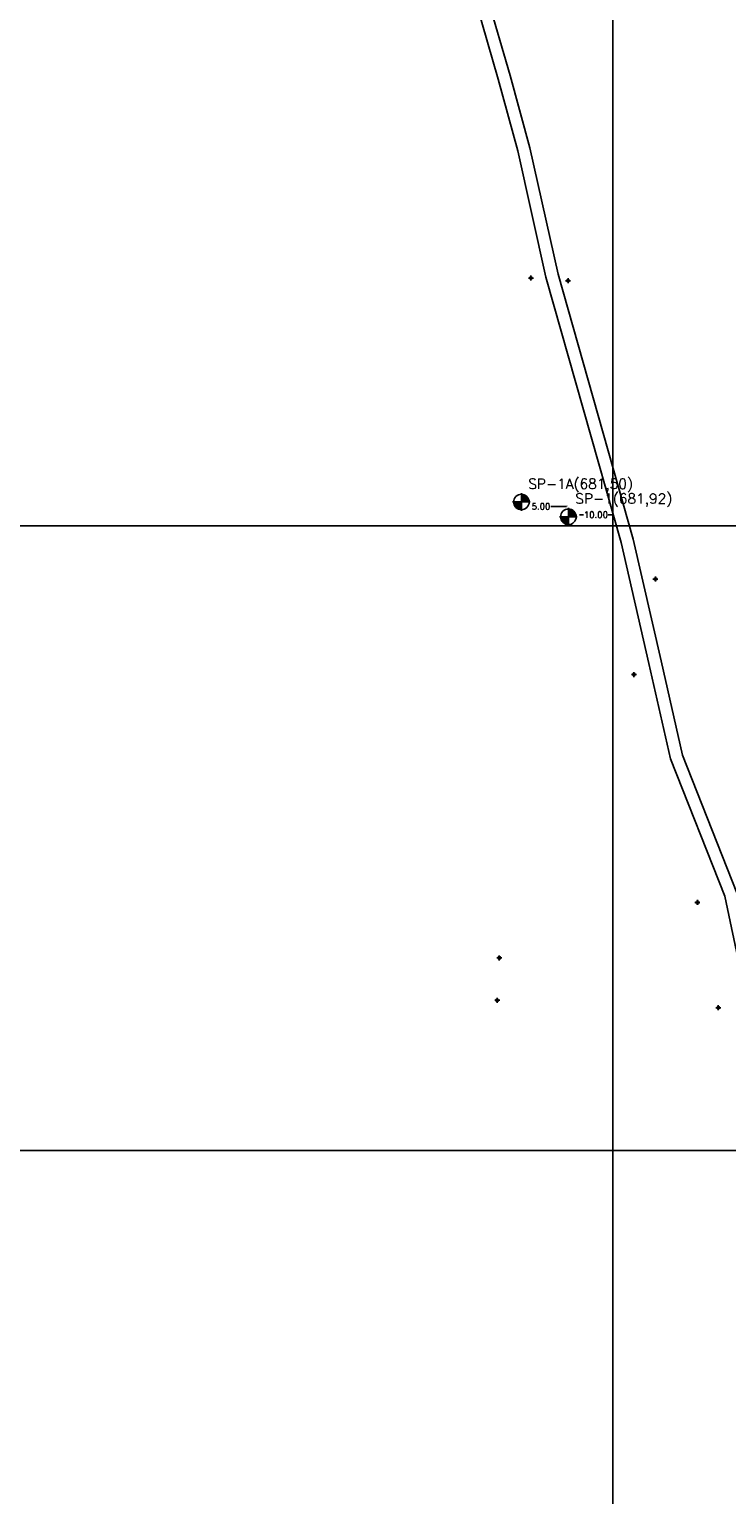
# Model space of a CAD drawing. Extents: x 539028 to 544996, y 8596245 to 8601028.
# Tile 23 of 32: x 541259 to 541482, y 8598453 to 8598922. Entities that reach past the tile are written whole.
import ezdxf
from ezdxf.lldxf.tags import DXFTag

# ---------------------------------------------------------------- set-up
doc = ezdxf.new("R2010")
doc.units = 0
doc.header["$MEASUREMENT"] = 0
doc.header["$PDMODE"] = 34
doc.header["$PDSIZE"] = 0.8
for name, color, linetype in [('CASA', 2, 'Continuous'), ('CERCA', 9, 'CERCA_LINE'), ('ESTRADA_BARRO', 7, 'DASHED'), ('FUROS DE SONDAGEM', 7, 'Continuous'), ('MALHA', 9, 'Continuous')]:
    doc.layers.add(name, color=color, linetype=linetype)
doc.styles.get("Standard").update_dxf_attribs({"font": 'romans.shx'})
doc.linetypes.add('CERCA_LINE', pattern='A,0.5,-0.2,["X",Standard,S=0.1,R=0,X=-0.1,Y=-0.05],-0.25', length=0.95)
tags = doc.linetypes.add('DASHED', pattern=[0.75, 0.5, -0.25]).pattern_tags.tags
tags[6:7] = [DXFTag(74, 4), DXFTag(75, 0), DXFTag(340, '0'), DXFTag(46, 1.0), DXFTag(50, 0.0), DXFTag(44, 0.0), DXFTag(45, 0.0)]
tags[4:5] = [DXFTag(74, 4), DXFTag(75, 0), DXFTag(340, '0'), DXFTag(46, 1.0), DXFTag(50, 0.0), DXFTag(44, 0.0), DXFTag(45, 0.0)]
doc.dimstyles.new('S', dxfattribs={"dimtxt": 3, "dimasz": 0.18, "dimexe": 0.18, "dimexo": 0.0625, "dimgap": 0.09, "dimtad": 0, "dimtih": 1, "dimtoh": 1, "dimdec": 4, "dimzin": 0, "dimdsep": 46, "dimtxsty": 'Standard', "dimcen": 0.09, "dimaunit": 1, "dimadec": 0, "dimazin": 0, "dimtfac": 1, "dimtdec": 3, "dimtofl": 0, "dimtmove": 0, "dimatfit": 3, "dimfxl": 0, "dimtolj": 1, "dimtzin": 0, "dimarcsym": 0})

# ---------------------------------------------------------------- blocks, each defined once
blk = doc.blocks.new('Furos de sondagem')
at = {"linetype": 'Continuous'}
h = blk.add_hatch(color=256, dxfattribs=at)
edge = h.paths.add_edge_path()
edge.add_line((-0.3, -1.89), (-0.3, 0.61))
edge.add_line((-0.3, 0.61), (-2.81, 0.61))
edge.add_ellipse((-0.32, 0.6), major_axis=(1.76, 1.76), ratio=1, start_angle=134.663, end_angle=225.4136)
at = {"layer": 'FUROS DE SONDAGEM'}
h = blk.add_hatch(color=256, dxfattribs=at)
edge = h.paths.add_edge_path()
edge.add_ellipse((-0.32, 0.6), major_axis=(1.76, 1.76), ratio=1, start_angle=315.337, end_angle=404.5864)
edge.add_line((-0.3, 3.09), (-0.3, 0.61))
edge.add_line((-0.3, 0.61), (2.18, 0.61))
for p, q in [((-3.15, 0.61), (2.5, 0.61)), ((-0.3, 3.46), (-0.3, -2.19))]:
    blk.add_line(p, q)
blk.add_ellipse((-0.32, 0.6), major_axis=(1.76, 1.76), ratio=1)
blk.add_attdef('QUAL_É_O_FURO?', (1.89, 4.82), '', height=3.22)
blk = doc.blocks.new('*D57')
at = {"color": 0, "lineweight": -2}
for p, q in [((541435.1, 8598766.39), (541435.1, 8598766.84)), ((541435.28, 8598766.66), (541436.15, 8598766.66)), ((541444.92, 8598766.66), (541444.05, 8598766.66)), ((541445.1, 8598766.39), (541445.1, 8598766.84))]:
    blk.add_line(p, q, dxfattribs=at)
at = {"color": 0}
for points in [[(541435.28, 8598766.69), (541435.28, 8598766.63), (541435.1, 8598766.66)], [(541444.92, 8598766.69), (541444.92, 8598766.63), (541445.1, 8598766.66)]]:
    blk.add_solid(points, dxfattribs=at)
at = {"layer": 'Defpoints', "color": 0}
for p in [(541435.1, 8598766.66), (541435.1, 8598766.33), (541445.1, 8598766.33)]:
    blk.add_point(p, dxfattribs=at)
at = {"color": 0, "insert": (541440.1, 8598766.66), "char_height": 2, "attachment_point": 5}
blk.add_mtext('\\A1;10.00', dxfattribs=at)
blk = doc.blocks.new('*D58')
at = {"color": 0, "lineweight": -2}
for p, q in [((541425.82, 8598769.31), (541425.64, 8598769.31)), ((541425.82, 8598769.37), (541425.82, 8598769.49)), ((541430.64, 8598769.31), (541426, 8598769.31)), ((541430.82, 8598769.37), (541430.82, 8598769.49))]:
    blk.add_line(p, q, dxfattribs=at)
at = {"color": 0}
for points in [[(541426, 8598769.34), (541426, 8598769.28), (541425.82, 8598769.31)], [(541430.64, 8598769.34), (541430.64, 8598769.28), (541430.82, 8598769.31)]]:
    blk.add_solid(points, dxfattribs=at)
at = {"layer": 'Defpoints', "color": 0}
for p in [(541425.82, 8598769.31), (541425.82, 8598769.31), (541430.82, 8598769.31)]:
    blk.add_point(p, dxfattribs=at)
at = {"color": 0, "insert": (541422.51, 8598769.31), "char_height": 2, "attachment_point": 5}
blk.add_mtext('\\A1;5.00', dxfattribs=at)

msp = doc.modelspace()

# ---------------------------------------------------------------- linework, layer by layer
at = {"layer": 'CASA'}
for p in [(541409.155, 8598624.783, 682.934), (541409.155, 8598624.783, 682.934), (541408.479, 8598611.21, 682.982), (541408.479, 8598611.21, 682.982)]:
    msp.add_point(p, dxfattribs=at)
at = {"layer": 'CERCA'}
for p in [(541419.278, 8598842.431, 680.972), (541419.278, 8598842.431, 680.972), (541431.173, 8598841.583, 680.99), (541431.173, 8598841.583, 680.99), (541459.188, 8598746.052, 682.797), (541459.188, 8598746.052, 682.797), (541452.277, 8598715.506, 683.055), (541452.277, 8598715.506, 683.055), (541472.638, 8598642.509, 683.615), (541472.638, 8598642.509, 683.615), (541479.314, 8598608.797, 683.604), (541479.314, 8598608.797, 683.604)]:
    msp.add_point(p, dxfattribs=at)
at = {"layer": 'ESTRADA_BARRO'}
for p, q in [((541393.694, 8598972.846, 656.774), (541412.587, 8598907.25, 656.774)), ((541412.587, 8598907.25, 656.774), (541418.919, 8598884.097, 656.774)), ((541418.919, 8598884.097, 656.774), (541427.976, 8598843.744, 656.774)), ((541427.976, 8598843.744, 656.774), (541452.022, 8598758.817, 656.774)), ((541452.022, 8598758.817, 656.774), (541460.993, 8598719.908, 656.774)), ((541460.993, 8598719.908, 656.774), (541467.878, 8598689.649, 656.774)), ((541467.878, 8598689.649, 656.774), (541485.204, 8598645.637, 656.774))]:
    msp.add_line(p, q, dxfattribs=at)
at = {"layer": 'ESTRADA_BARRO', "elevation": 656.774}
msp.add_lwpolyline([(541268.608, 8599443.449), (541283.868, 8599390.479), (541306.304, 8599303.603), (541312.334, 8599279.199), (541318.673, 8599235.672), (541325.337, 8599207.472), (541333.599, 8599178.078), (541389.843, 8598971.767), (541408.736, 8598906.168), (541415.037, 8598883.131), (541424.097, 8598842.76), (541448.146, 8598757.822), (541457.094, 8598719.015), (541464.045, 8598688.466), (541481.36, 8598644.482), (541486.395, 8598620.725), (541493.261, 8598589.448), (541498.449, 8598556.231), (541506.658, 8598520.814)], dxfattribs=at)
at = {"layer": 'MALHA'}
for p, q in [((541445.513, 8601028.275), (541445.513, 8596264.109)), ((539050.307, 8598763.105), (544995.7, 8598763.105)), ((539050.307, 8598563.105), (544995.7, 8598563.105))]:
    msp.add_line(p, q, dxfattribs=at)

# ---------------------------------------------------------------- block references
at = {"layer": 'FUROS DE SONDAGEM'}
for p, values in [((541416.546, 8598770.141), {'QUAL_É_O_FURO?': 'SP-1A(681,50)'}), ((541431.62, 8598765.403), {'QUAL_É_O_FURO?': 'SP-1(681,92)'})]:
    msp.add_blockref('Furos de sondagem', p, dxfattribs=at).add_auto_attribs(values)

# ---------------------------------------------------------------- dimensions: what is measured, and where the dimension line sits
for p1, p2, distance, picture, middle in [((541430.823, 8598769.312), (541425.823, 8598769.312), 0, '*D58', (541422.506, 8598769.312)), ((541445.101, 8598766.326), (541435.101, 8598766.326), -0.332, '*D57', (541440.101, 8598766.658))]:
    dim = msp.add_aligned_dim(p1=p1, p2=p2, distance=distance, dimstyle='S', override={"dimtxt": 2, "dimdec": 2})
    dim.commit()
    dim.dimension.update_dxf_attribs({"geometry": picture, "text_midpoint": middle})

doc.saveas('drawing.dxf')
